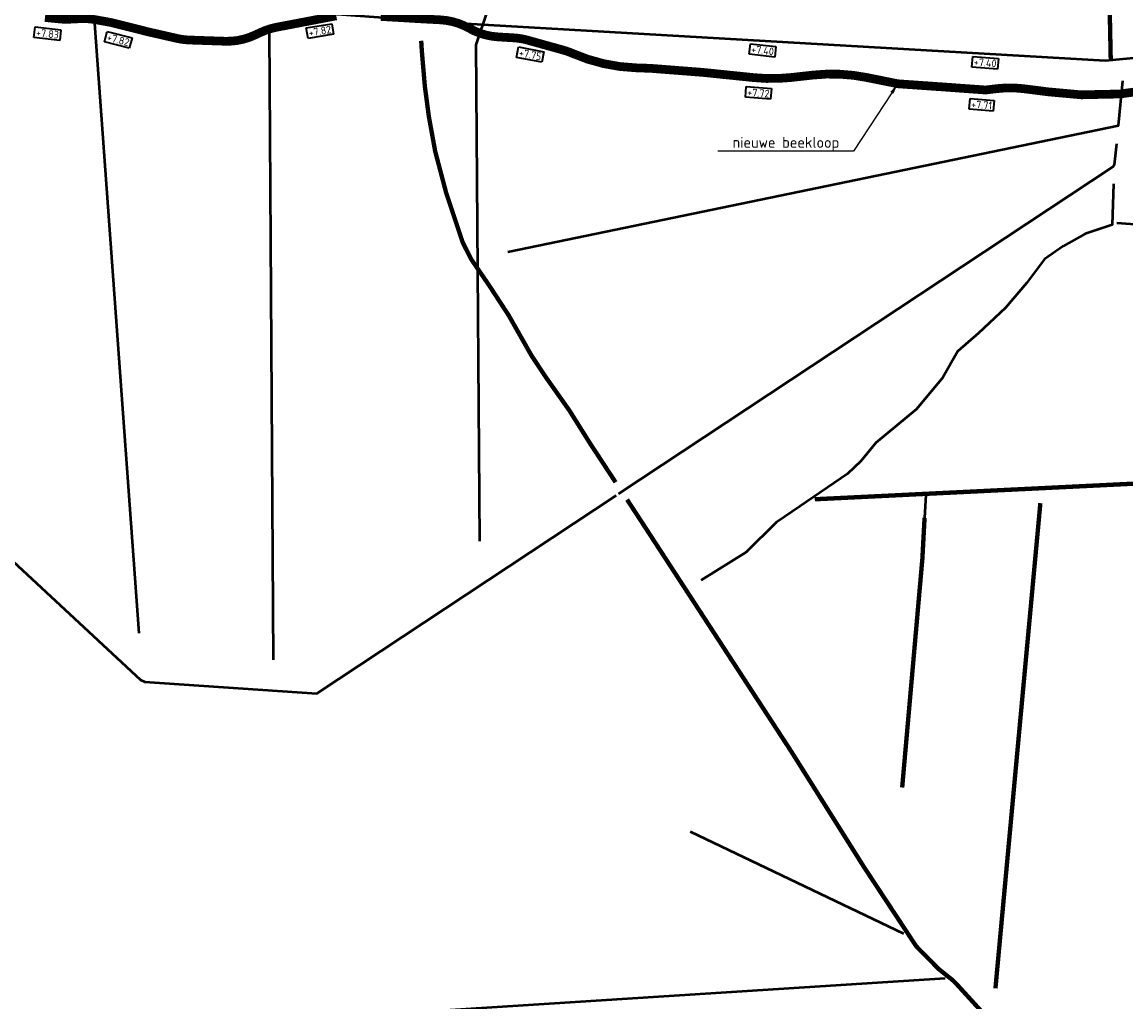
# Model space of a CAD drawing. Header units: metres. Extents: x 200638 to 204845, y 462379 to 463879.
# Tile 7 of 14: x 201144 to 201650, y 463043 to 463492. Entities that reach past the tile are written whole.
import ezdxf
from ezdxf import colors
from ezdxf.entities.mleader import LeaderData, LeaderLine
from ezdxf.math import Vec2, Vec3

# ---------------------------------------------------------------- set-up
doc = ezdxf.new("R2010")
doc.units = ezdxf.units.M
doc.linetypes.add('DASHED2', pattern=[0.375, 0.25, -0.125])
for name, color, linetype, lineweight in [('N-WE-WA-REALISATIE NIEUWE SLOOT', 90, 'DASHED2', 25), ('N-WE-WA-VERONDIEPEN', 84, 'Continuous', 25), ('N-WE-WH-T35-BODEMHOOGTE', 3, 'Continuous', 35), ('N-WE-WH-T35-WATERPEIL_WINTER', 150, 'Continuous', 35), ('X-XX-AL-T25', 7, 'Continuous', 25)]:
    doc.layers.add(name, color=color, linetype=linetype, lineweight=lineweight)
doc.layers.add('N-WE-WA-VERONDIEPEN HOOFDWATERLOOP', color=7, linetype='Continuous', lineweight=25, true_color=0x0c4be9)
doc.layers.add('V-WE-GW-WATERGANG_SLOOT-G', color=7, linetype='CONTINUOUS-V', lineweight=50, true_color=0xf50000)
doc.styles.add('NLCS-ISO-M1000-T35', font='NLCS-ISO.ttf', dxfattribs={"height": 3.5})
doc.styles.add('NLCS-ISO-M2000-T25', font='NLCS-ISO.ttf', dxfattribs={"height": 5})
doc.linetypes.add('CONTINUOUS-V', pattern='A,3.5,[24,NLCS.SHX,S=0.5,R=0,X=0,Y=0],3.5', length=7)

msp = doc.modelspace()

# ---------------------------------------------------------------- linework, layer by layer
at = {"layer": 'N-WE-WA-REALISATIE NIEUWE SLOOT', "ltscale": 30, "const_width": 2, "flags": 128}
msp.add_lwpolyline([(201416.18, 463280.92), (201404.69, 463298.41), (201394.96, 463313.88), (201384.4, 463328.81), (201377.69, 463338.92), (201367.25, 463357.31), (201358.06, 463371.39), (201350.1, 463382.99), (201346.14, 463390.8), (201338.63, 463413.33), (201333.59, 463432.4), (201330.68, 463448.33), (201328.84, 463462.21), (201327.45, 463478.43), (201327.16, 463483.08)], dxfattribs=at)
at = {"layer": 'N-WE-WA-VERONDIEPEN', "const_width": 2, "flags": 128}
for points in [[(201507.38, 463273.15), (201684.64, 463281.82)], [(201421.44, 463273), (201496.66, 463157.59), (201529.76, 463104.97), (201553.84, 463068.44), (201564.24, 463057.94), (201570.23, 463053.18), (201571.96, 463051.53), (201605.71, 463014.54), (201641.25, 462978.28), (201663.55, 462957.45), (201679.43, 462943.16), (201684.88, 462937.85), (201720.75, 462891.94)], [(201610.66, 463271.38), (201590.09, 463049.2)], [(201557.64, 463264.65), (201556.64, 463245.92), (201547.39, 463141.16)]]:
    msp.add_lwpolyline(points, dxfattribs=at)
at = {"layer": 'N-WE-WA-VERONDIEPEN HOOFDWATERLOOP', "flags": 128}
msp.add_lwpolyline([(201642.9, 463473.68, 2, 2, 0), (201641.61, 463536.71, 2, 2, 0), (201626.87, 463543.82, 2, 2, 0), (201508.23, 463621.26, 2, 2, 0), (201437.23, 463658.15, 2, 2, 0), (201407.57, 463666.98, 2, 2, 0), (201465.3, 463877.36, 0, 0, 0)], format="xyseb", dxfattribs=at)
at = {"layer": 'N-WE-WA-VERONDIEPEN HOOFDWATERLOOP'}
for points in [[(201288.27, 463494.51, 4, 4, 0), (201260.84, 463489.27, 4, 4, 0.061567), (201253.84, 463487.01, 4, 4, 0), (201250.92, 463485.66, 4, 4, -0.117854), (201237.25, 463482.88, 4, 4, 0), (201220.96, 463483.44, 4, 4, -0.047598), (201215.31, 463484.18, 4, 4, 0), (201202.21, 463487.17, 4, 4, 0), (201186.1, 463491.22, 4, 4, 0.017609), (201184.03, 463491.67, 4, 4, 0), (201177.72, 463492.79, 4, 4, 0.056709), (201170.95, 463493.21, 4, 4, 0), (201166.17, 463492.97, 4, 4, -0.038372), (201161.57, 463493.09, 4, 4, 0), (201154.9, 463493.77, 4, 4, -0.094104)], [(201661.41, 463460.7, 4, 4, 0), (201647.11, 463458.73, 4, 4, 0), (201629.38, 463458.34, 4, 4, 0), (201614.29, 463459.71, 4, 4, 0), (201603.01, 463461.14, 4, 4, 0.061702), (201590.71, 463461.17, 4, 4, 0), (201585.57, 463460.55, 4, 4, 0), (201566.75, 463461.91, 4, 4, 0), (201545.39, 463463.4, 4, 4, 0), (201531.1, 463466.29, 4, 4, 0.077581), (201506.44, 463467.38, 4, 4, 0), (201496.57, 463466.28, 4, 4, -0.053319), (201479.55, 463466.21, 4, 4, 0), (201456.09, 463468.62, 4, 4, 0), (201432.29, 463470.47, 4, 4, 0), (201425.85, 463470.68, 4, 4, -0.09566), (201396.27, 463477.38, 4, 4, 0.035522), (201392.26, 463478.81, 4, 4, 0), (201375.9, 463483.37, 4, 4, 0.052681), (201369.68, 463484.42, 4, 4, 0), (201362.28, 463484.87, 4, 4, -0.11493), (201349.24, 463488.76, 4, 4, 0.116747), (201335.98, 463492.67, 4, 4, 0), (201327.94, 463493.1, 4, 4, 0), (201308.65, 463494.23, 4, 4, 0)]]:
    msp.add_lwpolyline(points, format="xyseb", dxfattribs=at)
at = {"layer": 'V-WE-GW-WATERGANG_SLOOT-G', "ltscale": 1.8, "flags": 128}
for points in [[(200675.11, 463677.38), (200712.3, 463660.09), (200891.23, 463567.73), (200984.19, 463523.08), (200998.18, 463519.4), (201046.78, 463511.67), (201116.37, 463505.78), (201171.23, 463503.94), (201347.4, 463491.04), (201640.29, 463474.08), (201664.78, 463476.29), (201824.94, 463493.58), (201977.73, 463517.87), (201994.03, 463517.87), (202012.81, 463511.99), (202095.28, 463455.69), (202238.64, 463386.41)], [(201353.97, 463254.04), (201352.3, 463481.18), (201374.41, 463547.2), (201405.87, 463662.66)], [(201177.64, 463490.94), (201197.92, 463211.78)], [(201257.49, 463487.29), (201259.41, 463199.65)], [(201366.82, 463386.52), (201646.4, 463444.32), (201648.5, 463464.81)], [(201417.46, 463275.57), (201643.91, 463425.36), (201644.56, 463426.26), (201645.74, 463435.92)], [(201782.03, 463424.28), (201737.07, 463413.72), (201684.02, 463407.16), (201664.49, 463398.25), (201645.64, 463399.62)], [(201644.2, 463417.58), (201643.48, 463398.88), (201631.25, 463394.66), (201621.1, 463389.06), (201612.6, 463383.04), (201604.34, 463372.06), (201594.64, 463360.88), (201582.29, 463349.27), (201572.85, 463340.96), (201566, 463328.85), (201553.94, 463314.37), (201535.34, 463298.93), (201528.52, 463290.55), (201522.43, 463284.78), (201500.72, 463269.97), (201489.75, 463262.59), (201475.95, 463248.89), (201455.34, 463236.11)], [(201098.94, 463283.03), (201198.63, 463190.41), (201200.57, 463189.53), (201279.41, 463184.26), (201416.38, 463274.86)], [(201558.21, 463275.17), (201557.64, 463264.65)], [(201548.13, 463074.14), (201450.48, 463120.81)], [(201567.09, 463053.7), (201156.88, 463027.46)]]:
    msp.add_lwpolyline(points, dxfattribs=at)

# ---------------------------------------------------------------- next in the draw order: texts
at = {"layer": 'N-WE-WH-T35-BODEMHOOGTE', "char_height": 3.5, "width": 1.2e-322, "attachment_point": 1, "style": 'NLCS-ISO-M1000-T35', "bg_fill": 19, "box_fill_scale": 1.2, "bg_fill_color": 256, "bg_fill_transparency": 0}
for insert, rotation in [((201478.5, 463480.99), 353.5085), ((201580.34, 463475.17), 355.5967)]:
    msp.add_mtext('+7.40', dxfattribs=dict(at, insert=insert, rotation=rotation))
at = {"layer": 'N-WE-WH-T35-WATERPEIL_WINTER', "char_height": 3.5, "width": 1.2e-322, "attachment_point": 1, "style": 'NLCS-ISO-M1000-T35', "bg_fill": 19, "box_fill_scale": 1.2, "bg_fill_color": 256, "bg_fill_transparency": 0}
for s, insert, rotation in [('+7.83', (201151.05, 463488.7), 353.2033), ('+7.82', (201275.37, 463488.38), 9.5766), ('+7.82', (201183.85, 463486.56), 345.163), ('+7.75', (201372.31, 463479.47), 349.0796), ('+7.72', (201476.61, 463461.33), 355.5967), ('+7.71', (201579.12, 463455.85), 355.5967)]:
    msp.add_mtext(s, dxfattribs=dict(at, insert=insert, rotation=rotation))

# ---------------------------------------------------------------- next in the draw order: leaders
at = {"layer": 'X-XX-AL-T25'}
ml = msp.add_multileader_mtext('Standard', dxfattribs=at)
ml.set_content('nieuwe beekloop', color=256, style='NLCS-ISO-M2000-T25')
ml.set_leader_properties(color=256, linetype='ByLayer', lineweight=-1)
ml.build(insert=Vec2(0, 0))
ml.multileader.update_dxf_attribs({"text_left_attachment_type": 5, "text_right_attachment_type": 5, "dogleg_length": 5, "arrow_head_size": 5})
ctx = ml.context
ctx.base_point, ctx.char_height, ctx.arrow_head_size, ctx.landing_gap_size, ctx.plane_origin = Vec3(201467.97, 463432.58), 5, 5, 1.8, Vec3(201538.55, 463401.98)
ctx.left_attachment, ctx.right_attachment = 5, 5
notes = []
notes.append((ctx, [(1, (1, 1, 0), (201525.07, 463432.58), (-1, 0), 5, [(0, [(201545.39, 463463.4)], 0, [])])]))
ctx.mtext.insert, ctx.mtext.flow_direction = Vec3(201469.77, 463439.08), 5
ctx.mtext.has_bg_fill, ctx.mtext.bg_color, ctx.mtext.bg_scale_factor, ctx.mtext.bg_transparency, ctx.mtext.use_window_bg_color = 1, -1027028792, 1.5, 0, 1
for ctx, leaders in notes:
    for number, flags, end, landing, length, lines in leaders:
        leader = LeaderData()
        leader.index, (leader.has_last_leader_line, leader.has_dogleg_vector, leader.attachment_direction) = number, flags
        leader.last_leader_point, leader.dogleg_vector, leader.dogleg_length = Vec3(end), Vec3(landing), length
        for number, points, colour, breaks in lines:
            line = LeaderLine()
            line.index, line.vertices, line.color, line.breaks = number, Vec3.list(points), colors.encode_raw_color(colour), breaks
            leader.lines.append(line)
        ctx.leaders.append(leader)

doc.saveas('drawing.dxf')
